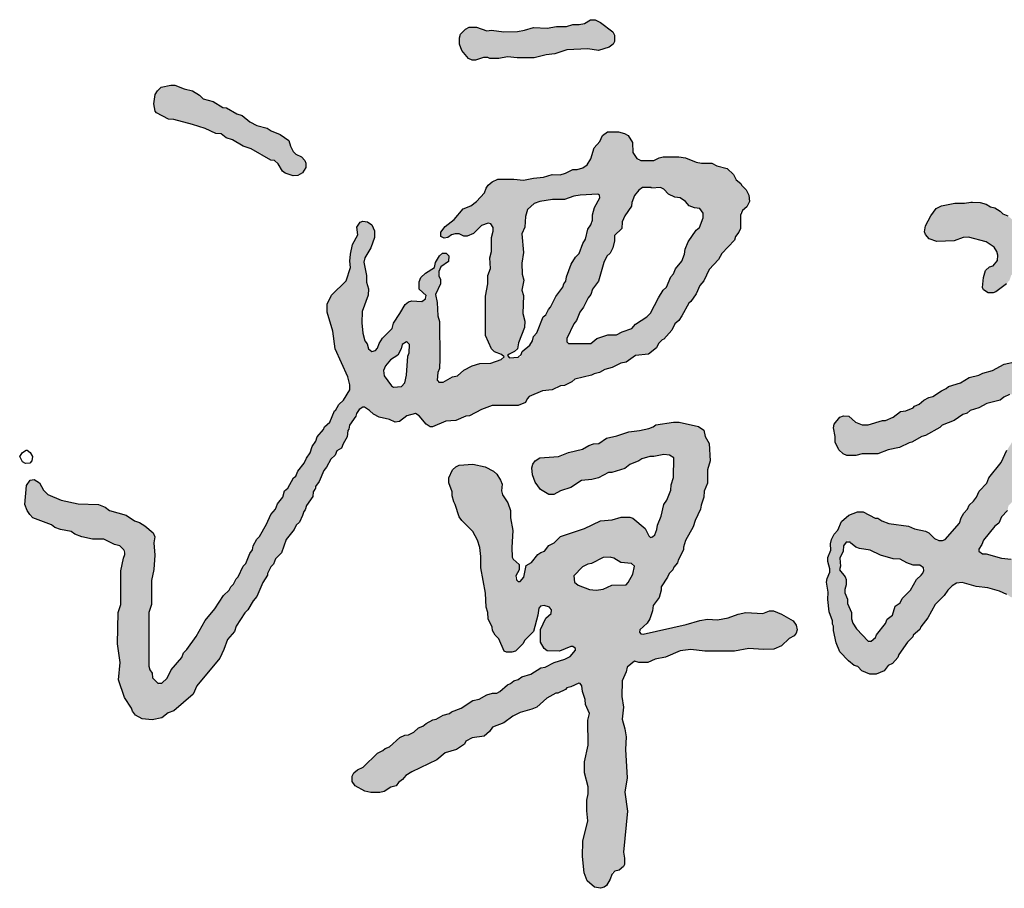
# Model space of a CAD drawing. Extents: x 499396 to 499732, y 3804753 to 3804872.
# Tile 13 of 41: x 499558.94 to 499560.44, y 3804776.03 to 3804777.35. Entities that reach past the tile are written whole.
import ezdxf

# ---------------------------------------------------------------- set-up
doc = ezdxf.new("R2010")
doc.units = 0
doc.layers.get('0').update_dxf_attribs({"linetype": 'CONTINUOUS'})

# ---------------------------------------------------------------- blocks, each defined once
blk = doc.blocks.new('谭文军')
at = {"linetype": 'Continuous'}
for points in [[(1125, 2635), (1145, 2632), (1165, 2638), (1173, 2644), (1175, 2649), (1175, 2661), (1172, 2667), (1149, 2685), (1139, 2690), (1130, 2690), (1119, 2683), (1109, 2681), (1097, 2681), (1085, 2677), (1066, 2677), (1049, 2674), (1023, 2675), (1006, 2670), (993, 2668), (967, 2667), (944, 2670), (935, 2669), (916, 2676), (902, 2676), (895, 2672), (886, 2663), (884, 2656), (884, 2644), (888, 2632), (901, 2617), (908, 2614), (914, 2614), (933.8, 2620.6), (941, 2617), (958, 2617), (974, 2620), (992, 2618), (1024, 2618), (1047, 2624), (1063, 2626), (1086, 2633)], [(436, 2475), (445, 2468), (457, 2464), (477, 2452), (492, 2447), (529, 2426), (536, 2425), (543, 2419), (551, 2405), (556, 2401), (571, 2396), (580, 2397), (589, 2402), (595, 2412), (595, 2420), (593, 2425), (587, 2432), (572.8, 2438.5), (566, 2452), (563, 2463), (547, 2474), (530, 2481), (522, 2486), (503, 2491), (490, 2498), (475, 2510), (465, 2513), (446, 2524), (439, 2525), (421, 2536), (402, 2541), (395, 2548), (382, 2556), (366, 2560), (349, 2567), (341, 2567), (323, 2563), (316, 2556), (312, 2549), (309, 2532), (312, 2518), (314, 2515), (337, 2503), (347, 2502), (382, 2493), (406, 2485), (426, 2476)], [(1874.1, 2272), (1889.1, 2262), (1896.5, 2250.3), (1895.1, 2237), (1887.1, 2227), (1880.1, 2225), (1873.1, 2218), (1869.1, 2205), (1867.1, 2186), (1869.1, 2182), (1878.1, 2176), (1887.1, 2176), (1892.1, 2178), (1912.1, 2193), (1918.1, 2200), (1921.1, 2209), (1927.1, 2217), (1939.1, 2227), (1942.1, 2236), (1944.1, 2271), (1937.1, 2294), (1930.1, 2300), (1926.1, 2311), (1915.1, 2321), (1905.1, 2325), (1900.1, 2330), (1890.1, 2336), (1882.1, 2338), (1874.1, 2343), (1863.1, 2346), (1848.1, 2347), (1845.1, 2347), (1833.1, 2345), (1815.1, 2345), (1790.1, 2340), (1780.1, 2335), (1770.1, 2321), (1760.1, 2302), (1758.1, 2291), (1760.1, 2286), (1767.1, 2278), (1781.1, 2273), (1814.1, 2274), (1831.1, 2280), (1841.1, 2281)]]:
    blk.add_hatch(color=256, dxfattribs=at).paths.add_polyline_path(points)
h = blk.add_hatch(color=256, dxfattribs=at)
h.paths.add_polyline_path([(846, 2122), (843, 2133), (842, 2158), (839, 2173), (848, 2193), (848, 2201), (843.3, 2212.1), (849, 2225), (863, 2235), (864, 2246), (859, 2251), (852, 2251), (846, 2246), (839, 2233), (837, 2224), (820, 2213), (811, 2205), (808, 2197), (808, 2183), (824.2, 2168), (813, 2160), (794, 2161), (788, 2159), (782, 2154), (772, 2137), (760, 2119), (757, 2109), (739, 2091), (733, 2081), (728.9, 2068.8), (719, 2066), (713, 2071), (710, 2080), (706, 2086), (702, 2100), (700, 2120), (701, 2141), (712, 2172), (713, 2184), (709, 2196), (709, 2209), (703.3, 2237.4), (717, 2261), (724, 2280), (724, 2293), (719, 2304), (711, 2310), (702, 2311), (697, 2309), (691, 2300), (693, 2285), (683, 2267), (679, 2249), (678, 2236), (679, 2224), (671, 2199), (643, 2172), (635, 2155), (635, 2140), (646, 2104), (650, 2071), (674, 2018), (678, 2003), (678, 1994), (666, 1974), (657, 1966), (651, 1955), (649, 1954), (640, 1933), (630, 1924), (628, 1919), (616, 1905), (614, 1897), (607, 1887), (603, 1875), (596, 1865), (592, 1856), (580, 1841), (576, 1831), (572, 1828), (561, 1809), (555, 1804), (552, 1792), (542, 1779), (538, 1769), (529, 1759), (521, 1741), (508, 1718), (503, 1713), (496, 1700), (495, 1693), (490, 1686), (482, 1667), (477, 1662), (468, 1642), (464, 1638), (459, 1628), (454, 1623), (451, 1617), (440, 1607), (424, 1582), (406, 1560), (389, 1530), (371, 1505), (365, 1499), (362, 1490), (342, 1467), (334, 1451), (320.3, 1438.7), (307, 1452), (306, 1461), (300, 1470), (300, 1575), (305, 1590), (305, 1635), (309, 1656), (311, 1683), (309, 1706), (311, 1717), (308, 1725), (292, 1738), (282, 1744), (273, 1747), (257, 1758), (226, 1767), (218, 1773), (205, 1778), (167, 1779), (135, 1786), (110, 1797), (102, 1805), (94, 1819), (84, 1825), (77, 1824), (70, 1814), (67, 1778), (71, 1767), (76, 1759), (82, 1753), (117, 1740), (123, 1735), (134, 1731), (154, 1727), (161, 1722), (174, 1717), (194, 1713), (215, 1713), (235, 1703), (245, 1700), (257.3, 1689.3), (252, 1677), (247, 1653), (247, 1590), (242, 1575), (241, 1516), (246, 1481), (243, 1448), (254, 1415), (267, 1395), (269, 1389), (275, 1382), (287, 1375), (306, 1373), (324, 1377), (336, 1386), (347, 1390), (383, 1421), (390, 1437), (433, 1489), (441, 1505), (448, 1524), (461, 1539), (464, 1549), (480, 1574), (486, 1580), (496, 1597), (503, 1605), (514, 1631), (523, 1645), (523, 1648), (529, 1661), (534, 1666), (538, 1676), (549, 1687), (558, 1712), (573, 1731), (577, 1739), (583, 1745), (589, 1757), (591, 1765), (594, 1768), (596, 1776), (608, 1793), (609.6, 1807.7), (620, 1821), (629, 1842), (634, 1848), (642, 1863), (650, 1871), (653, 1879), (662, 1884), (665, 1892), (673, 1905), (674, 1917), (676, 1920), (677, 1927), (689, 1944), (690, 1949), (697.5, 1961), (705, 1961), (715, 1955), (722, 1948), (733, 1942), (752, 1938), (763, 1933), (771, 1934), (785, 1945), (801, 1949), (808, 1945), (821, 1929), (829, 1924), (833, 1924), (858, 1935), (877, 1936), (896, 1944), (903, 1945), (925, 1957), (945, 1964), (994, 1964), (1008, 1970), (1012.2, 1979.8), (1040, 1992), (1058, 1994), (1074, 2001), (1081, 2002), (1095, 2009), (1101, 2014), (1132, 2021), (1137, 2024), (1147, 2026), (1157, 2032), (1171, 2036), (1187, 2044), (1197, 2046), (1215, 2058), (1239, 2061), (1254, 2073), (1258, 2081), (1265, 2088), (1268, 2089), (1283, 2106), (1289, 2118), (1296, 2124), (1302, 2133), (1315, 2157), (1319, 2160), (1329, 2174), (1336, 2190), (1343, 2199), (1353, 2220), (1371, 2239), (1377, 2250), (1401, 2275), (1403, 2282), (1409, 2290), (1412, 2297), (1412, 2327.5), (1424, 2338), (1429, 2348), (1428, 2360), (1423, 2370), (1414, 2379), (1413, 2382), (1404, 2389), (1399, 2399), (1387, 2410), (1368, 2415), (1358, 2420), (1334, 2420), (1309, 2430), (1296, 2432), (1267, 2432), (1259, 2430), (1249, 2425), (1219.5, 2425), (1210, 2440), (1209, 2459), (1201, 2472), (1194, 2476), (1183, 2479), (1162, 2479), (1153, 2472), (1148, 2461), (1137, 2449), (1131, 2428), (1121.1, 2412.4), (1105, 2408), (1097, 2408), (1083, 2401), (1073, 2398), (1058, 2399), (1042, 2394), (1023, 2392), (1004, 2388), (986, 2390), (956, 2390), (945, 2385), (938, 2379), (934, 2373), (931, 2364), (916, 2348), (905, 2340), (891, 2334), (874, 2314), (857, 2301), (849, 2290), (849, 2282), (855, 2279), (862, 2280), (871.8, 2287), (883, 2287), (892, 2283), (898, 2283), (910, 2288), (925, 2303), (941.8, 2308.2), (948.2, 2296.9), (944, 2280), (944, 2254), (941, 2242), (942, 2222), (937, 2209), (937, 2193), (933, 2170), (933, 2096), (944, 2071), (950, 2065), (963, 2060), (968, 2056), (962, 2051), (943, 2044), (922, 2043), (908, 2039), (892, 2031), (880, 2020), (871, 2018), (853, 2008), (841.7, 2008), (843, 2026), (846, 2034), (847, 2052)])
h.paths.add_polyline_path([(790, 2079), (789, 2063), (787, 2057), (784, 2021), (781, 2007), (775, 2000), (757.6, 1998.8), (742, 2020), (741, 2030), (745, 2039), (754, 2050), (768, 2059), (774, 2071), (776, 2079), (784.6, 2084.4)], flags=16)
h.paths.add_polyline_path([(987, 2066), (993, 2071), (995, 2082), (1006, 2111), (1007, 2123), (1003, 2137), (1004, 2171), (1001, 2181), (1005, 2200), (1002, 2211), (1001, 2232), (1004, 2252), (1001, 2287), (1007, 2300), (1008, 2320), (1012, 2333), (1024, 2344), (1035, 2348), (1059, 2352), (1081, 2352), (1099, 2358), (1111, 2360), (1146.6, 2362.2), (1148, 2355), (1138, 2337), (1134, 2323), (1134, 2308), (1125, 2296), (1121, 2277), (1116, 2269), (1109, 2250), (1102, 2243), (1094, 2230), (1085, 2206), (1084, 2198), (1080, 2193), (1078, 2187), (1065, 2169), (1055, 2149), (1051, 2145), (1046, 2135), (1041, 2131), (1029, 2101), (1023, 2094), (1019.8, 2081.3), (1002, 2066), (998.4, 2055.3), (978, 2054), (973, 2059)], flags=16)
h.paths.add_polyline_path([(1086, 2090), (1099, 2118), (1104, 2124), (1110, 2140), (1117, 2149), (1126, 2167), (1131, 2173), (1134, 2183), (1145, 2198), (1155, 2233), (1161, 2245), (1167, 2251), (1172, 2261), (1175, 2274), (1175, 2284), (1189, 2297), (1190, 2310), (1195, 2321), (1207, 2339), (1208, 2346), (1213, 2359), (1221, 2369), (1228, 2374), (1244, 2374), (1245, 2373), (1264.8, 2374.2), (1277, 2362), (1289, 2356), (1299, 2355), (1309, 2348), (1316, 2340), (1326, 2336), (1336, 2335), (1342, 2326), (1342, 2317), (1335, 2299), (1329, 2294), (1314, 2272), (1308, 2258), (1307, 2249), (1302, 2236), (1290, 2221), (1286, 2212), (1281, 2206), (1273, 2187), (1267, 2181), (1258, 2167), (1243, 2138), (1236, 2131), (1215, 2117), (1208, 2109), (1190, 2103), (1179, 2097), (1163, 2097), (1142, 2090), (1131, 2081), (1086, 2081)], flags=16)
h = blk.add_hatch(color=256, dxfattribs=at)
h.paths.add_polyline_path([(1886.1, 2030), (1868.1, 2025), (1860.1, 2021), (1842.1, 2017), (1826.1, 2007), (1803.1, 2000), (1799.1, 1996), (1790.1, 1992), (1774.1, 1981), (1766.1, 1979), (1757.1, 1974), (1748.1, 1967), (1739.1, 1963), (1737.1, 1960), (1723.1, 1954), (1713.1, 1953), (1699.1, 1942), (1685.1, 1936), (1679.1, 1936), (1652.1, 1928), (1641.1, 1928), (1628.1, 1933), (1616.1, 1944), (1606.1, 1945), (1599.1, 1942), (1588.1, 1929), (1587.1, 1922), (1590.1, 1906), (1590.1, 1895), (1597.1, 1881), (1605.1, 1873), (1612.1, 1870), (1629.1, 1870), (1641.1, 1873), (1670.1, 1873), (1690.1, 1881), (1711.1, 1885), (1729.1, 1894), (1734.1, 1895), (1753.1, 1906), (1760.1, 1908), (1787.1, 1923), (1791.1, 1927), (1814.1, 1936), (1830.1, 1947), (1838.1, 1950), (1844.1, 1955), (1860.1, 1960), (1875.1, 1968), (1900.1, 1974), (1907.1, 1980), (1918.1, 1985), (1927.1, 1986), (1935.1, 1992), (1947.1, 1998), (1963.1, 1998), (1968.8, 1983.8), (1951.1, 1933), (1944.1, 1926), (1942.1, 1921), (1929.1, 1909), (1925.1, 1903), (1922.1, 1894), (1913.1, 1880), (1902.1, 1857), (1879.1, 1828), (1875.1, 1818), (1861.1, 1803), (1854.1, 1787.4), (1842.1, 1777), (1839.1, 1769), (1832.1, 1762), (1827.1, 1753), (1824.1, 1743), (1795.4, 1710), (1781.1, 1710), (1766.1, 1725), (1760.1, 1728), (1739.1, 1732), (1728.1, 1737), (1691.1, 1742), (1678.1, 1747), (1670.1, 1752), (1665.1, 1752), (1643.1, 1764), (1632.1, 1764), (1616.1, 1758), (1602.1, 1746), (1595.1, 1730), (1588.1, 1722), (1583.1, 1712), (1581.1, 1704), (1582.1, 1692), (1576.1, 1678), (1576.1, 1671), (1581.2, 1653.4), (1575.1, 1639), (1574.1, 1632), (1577.1, 1613), (1576.1, 1599), (1579.1, 1576), (1585.1, 1559), (1585.1, 1553), (1587.1, 1549), (1587.1, 1541), (1592.1, 1518), (1599.1, 1501), (1615.1, 1484), (1626.1, 1475), (1633.1, 1473), (1640.1, 1465), (1655.1, 1459), (1667.1, 1459), (1682.1, 1465), (1690.1, 1475), (1698.1, 1479), (1708.1, 1490), (1710.1, 1496), (1726.1, 1519), (1736.1, 1529), (1737.1, 1532), (1749.1, 1543), (1751.1, 1548), (1764.1, 1565), (1778.1, 1590), (1795.1, 1607), (1802.1, 1617), (1810.1, 1625), (1818.1, 1630), (1829.1, 1631), (1855.1, 1624), (1877.1, 1621), (1899.1, 1615), (1913.1, 1609), (1920.1, 1604), (1943, 1598.9), (1962.1, 1588), (1971.1, 1579), (1992.1, 1569), (2005.1, 1568), (2017.1, 1570), (2030.1, 1566), (2059.1, 1561), (2078.1, 1560), (2094.1, 1557), (2121.1, 1557), (2128.1, 1555), (2169.1, 1560), (2192.1, 1566), (2202.6, 1573), (2218.1, 1573), (2226.1, 1578), (2232.1, 1584), (2249.1, 1589), (2269.1, 1592), (2285.1, 1601), (2294.1, 1603), (2311.1, 1614), (2322.1, 1618), (2347.1, 1639), (2354.1, 1652), (2353.1, 1663), (2343.1, 1672), (2334.1, 1673), (2329.1, 1671), (2320.1, 1663), (2311.1, 1662), (2301.1, 1657), (2279.1, 1642), (2259.1, 1638), (2244.1, 1633), (2234.1, 1633), (2217.1, 1623), (2207.1, 1624), (2170.1, 1620), (2123.1, 1619), (2064.1, 1627), (2041.1, 1638), (2033.1, 1639), (2018.1, 1645), (1999.1, 1647), (1983.1, 1653), (1977.1, 1657), (1950.1, 1664), (1921.1, 1675), (1903.1, 1677), (1874.1, 1685), (1867.1, 1685), (1858.3, 1691.3), (1866.1, 1703), (1869.1, 1711), (1890.1, 1737), (1898.1, 1743), (1903.1, 1755), (1914.1, 1767), (1916.1, 1776), (1922.1, 1782), (1927.1, 1791), (1942.1, 1806), (1969.1, 1852), (1989.1, 1880), (1994.1, 1891), (2008.1, 1906), (2014.1, 1920), (2015.1, 1926), (2022.1, 1937), (2029.1, 1958), (2038.1, 1973), (2040.1, 1982), (2041.1, 2006), (2048.1, 2031), (2045.1, 2044), (2039.1, 2051), (2032.1, 2055), (2000.1, 2058), (1987.1, 2058), (1970.1, 2055), (1963.1, 2052), (1941.1, 2047), (1931.1, 2047), (1908.1, 2042)])
h.paths.add_polyline_path([(1749.1, 1664), (1758.5, 1657.3), (1754.3, 1646.9), (1743.1, 1637), (1732.1, 1617), (1716.1, 1601), (1712.1, 1593), (1703.1, 1587), (1698.1, 1570), (1688.1, 1562), (1685.1, 1554), (1668.1, 1533), (1666.1, 1528), (1654.9, 1518.1), (1630.1, 1544), (1621.1, 1558.1), (1621.1, 1575), (1613.1, 1592), (1613.1, 1600), (1607, 1614.7), (1611.1, 1627), (1611.1, 1637), (1609.1, 1642), (1598.1, 1655), (1600.1, 1662), (1599.1, 1677), (1605.1, 1690), (1606.1, 1700), (1614.1, 1711.1), (1619.1, 1706), (1629.1, 1698), (1636.1, 1695), (1656.1, 1692), (1675.1, 1683), (1699.1, 1676), (1712.1, 1675), (1725.1, 1668), (1737.1, 1664)], flags=16)
h = blk.add_hatch(color=256, dxfattribs=at)
h.paths.add_polyline_path([(1133, 1825), (1145, 1828), (1164, 1838), (1170, 1838), (1195, 1846), (1204, 1853), (1221, 1860), (1227, 1864), (1242, 1868), (1249, 1868), (1268, 1872), (1279, 1871), (1287, 1866), (1286, 1829), (1282, 1815), (1281, 1805), (1274, 1786), (1268, 1778), (1263, 1756), (1256, 1739), (1255, 1731), (1249.7, 1717.7), (1241.7, 1715.7), (1233, 1733), (1210, 1752), (1204, 1754), (1188, 1754), (1171, 1749), (1149, 1747), (1119, 1733), (1074, 1718), (1062, 1706), (1052, 1701), (1044, 1690), (1037, 1688), (1031, 1684), (1019, 1669), (1009, 1663), (1005, 1641), (996.1, 1630.9), (987.5, 1639.5), (996, 1655), (996, 1665), (983.1, 1676.7), (982, 1697), (984, 1729), (980, 1753), (980, 1767), (975, 1781), (962.6, 1799.6), (964, 1816), (961, 1824), (954, 1835), (948, 1841), (932, 1849), (909, 1854), (883, 1852), (877, 1849), (871, 1843), (864, 1828), (864, 1819), (870, 1802), (870, 1794), (873, 1783), (876, 1778), (883, 1755), (888, 1748), (909, 1727), (918, 1711), (922, 1697), (924, 1680), (924, 1659), (933, 1611), (934, 1585), (937, 1575), (938, 1563), (945, 1547), (946, 1541), (951, 1532), (958, 1525), (968, 1502), (972, 1500), (982, 1500), (989, 1502), (1003, 1516), (1007, 1523), (1023, 1539), (1031, 1570), (1033.6, 1586.7), (1043, 1588), (1057.5, 1583.6), (1056, 1573), (1046, 1564), (1036, 1543), (1036, 1519), (1043, 1507), (1049, 1503), (1072, 1502), (1095.6, 1512.1), (1103.5, 1505.8), (1092, 1492), (1082, 1487), (1062, 1481), (1045, 1472), (1037, 1471), (1018, 1459), (1001, 1454), (994, 1449), (986, 1446), (980, 1441), (974, 1439), (956.8, 1423), (946, 1423), (935, 1420), (921, 1412), (909, 1409), (887, 1395), (869, 1388), (865, 1385), (853, 1382), (840, 1374), (834, 1373), (821, 1366), (815, 1361), (807, 1358), (798, 1350), (788, 1345), (781, 1344), (772, 1340), (752, 1322), (744, 1319), (740, 1315), (730, 1310), (703, 1284), (692, 1279), (685, 1273), (682, 1267), (682, 1257), (688, 1249), (706, 1239), (717, 1236), (734, 1236), (742, 1238), (755, 1246), (765, 1249), (769, 1255), (777, 1261), (783, 1268), (794, 1275), (841, 1298), (857, 1311), (878, 1317), (893, 1327), (896, 1333), (908, 1339), (930, 1342), (940, 1351), (946, 1359), (967, 1367), (984, 1380), (998, 1387), (1020, 1393), (1029, 1397), (1048, 1414), (1065, 1423), (1069, 1423), (1083, 1430), (1086, 1433), (1093, 1435), (1109.7, 1442.8), (1114, 1437), (1115, 1426), (1120, 1411), (1121, 1402), (1128, 1385), (1125, 1372), (1126, 1325), (1119, 1294), (1119, 1273), (1126, 1247), (1126, 1234), (1123, 1222), (1123, 1202), (1125, 1183), (1116, 1145), (1115, 1116), (1118, 1085), (1124, 1070), (1138, 1058), (1149, 1056), (1156, 1058), (1160, 1061), (1167, 1073), (1171.6, 1086.9), (1184, 1090), (1192, 1097), (1194, 1101), (1194, 1113), (1192, 1124), (1200, 1201), (1195, 1237), (1199, 1264), (1196, 1317), (1197, 1341), (1195, 1356), (1190, 1374), (1192, 1397), (1189, 1417), (1190, 1446), (1197, 1463), (1199, 1472), (1213, 1483), (1221, 1481), (1238, 1481), (1252, 1487), (1271, 1491), (1299, 1503), (1319, 1505), (1345, 1502), (1401, 1502), (1428, 1507), (1455, 1505), (1475, 1506), (1489, 1512), (1504, 1526), (1513, 1531), (1517, 1536), (1519, 1542), (1517, 1551), (1511, 1559), (1489, 1572), (1474, 1578), (1467, 1578), (1454, 1573), (1422, 1575), (1408, 1572), (1389, 1565), (1369, 1561), (1350, 1562), (1336, 1560), (1310, 1552), (1226.5, 1533.5), (1220.4, 1539.6), (1237, 1555), (1242, 1563), (1247, 1578), (1248, 1588), (1259, 1603), (1263, 1617), (1263, 1623), (1275, 1641), (1278, 1648), (1285, 1655), (1287, 1660), (1294, 1668), (1295, 1673), (1305, 1693), (1305, 1698), (1309, 1710), (1323, 1736), (1327, 1748), (1337, 1769), (1338, 1777), (1343, 1792), (1344, 1803), (1350, 1818), (1350, 1843), (1355, 1860), (1353, 1893), (1346, 1906), (1343, 1918), (1333, 1925), (1297, 1933), (1286, 1933), (1253, 1928), (1248, 1924), (1240, 1921), (1222, 1917), (1202, 1915), (1180, 1907), (1160, 1903), (1146, 1893), (1136, 1892), (1127, 1889), (1115, 1882), (1089, 1876), (1070, 1868), (1035, 1866), (1026, 1860), (1022, 1854), (1020, 1847), (1021, 1834), (1026, 1820), (1036, 1806), (1052, 1797), (1061, 1797), (1074, 1804), (1093, 1810), (1113, 1823)])
h.paths.add_polyline_path([(1154, 1678), (1170.5, 1679.2), (1187, 1669), (1207, 1667), (1213, 1662), (1210, 1647), (1198.8, 1627.1), (1170, 1626), (1154, 1619), (1141, 1617), (1128, 1618), (1107, 1626), (1100, 1632), (1099, 1644), (1115, 1661), (1125, 1666), (1132, 1667)], flags=16)
for points in [[(1130, 2690), (1139, 2690), (1149, 2685), (1172, 2667), (1175, 2661), (1175, 2649), (1173, 2644), (1165, 2638), (1145, 2632), (1125, 2635), (1086, 2633), (1063, 2626), (1047, 2624), (1024, 2618), (992, 2618), (974, 2620), (958, 2617), (941, 2617), (937, 2619), (929, 2619), (914, 2614), (908, 2614), (901, 2617), (888, 2632), (884, 2644), (884, 2656), (886, 2663), (895, 2672), (902, 2676), (916, 2676), (935, 2669), (944, 2670), (967, 2667), (993, 2668), (1006, 2670), (1023, 2675), (1049, 2674), (1066, 2677), (1085, 2677), (1097, 2681), (1109, 2681), (1119, 2683), (1130, 2690)], [(341, 2567), (349, 2567), (366, 2560), (382, 2556), (395, 2548), (402, 2541), (421, 2536), (439, 2525), (446, 2524), (465, 2513), (475, 2510), (490, 2498), (503, 2491), (522, 2486), (530, 2481), (547, 2474), (563, 2463), (566, 2452), (571, 2442), (576, 2437), (587, 2432), (593, 2425), (595, 2420), (595, 2412), (589, 2402), (580, 2397), (571, 2396), (556, 2401), (551, 2405), (543, 2419), (536, 2425), (529, 2426), (492, 2447), (477, 2452), (457, 2464), (445, 2468), (436, 2475), (426, 2476), (406, 2485), (382, 2493), (347, 2502), (337, 2503), (314, 2515), (312, 2518), (309, 2532), (312, 2549), (316, 2556), (323, 2563), (341, 2567)], [(1162, 2479), (1183, 2479), (1194, 2476), (1201, 2472), (1209, 2459), (1210, 2440), (1217, 2429), (1225, 2425), (1249, 2425), (1259, 2430), (1267, 2432), (1296, 2432), (1309, 2430), (1329, 2422), (1339, 2420), (1358, 2420), (1368, 2415), (1387, 2410), (1399, 2399), (1404, 2389), (1413, 2382), (1414, 2379), (1423, 2370), (1428, 2360), (1429, 2348), (1424, 2338), (1416, 2331), (1412, 2322), (1412, 2297), (1409, 2290), (1403, 2282), (1401, 2275), (1377, 2250), (1371, 2239), (1353, 2220), (1343, 2199), (1336, 2190), (1329, 2174), (1319, 2160), (1315, 2157), (1302, 2133), (1296, 2124), (1289, 2118), (1283, 2106), (1268, 2089), (1265, 2088), (1258, 2081), (1254, 2073), (1239, 2061), (1215, 2058), (1197, 2046), (1187, 2044), (1171, 2036), (1157, 2032), (1147, 2026), (1137, 2024), (1132, 2021), (1101, 2014), (1095, 2009), (1081, 2002), (1074, 2001), (1058, 1994), (1040, 1992), (1015, 1981), (1011, 1977), (1008, 1970), (994, 1964), (945, 1964), (925, 1957), (903, 1945), (896, 1944), (877, 1936), (858, 1935), (833, 1924), (829, 1924), (821, 1929), (808, 1945), (801, 1949), (785, 1945), (771, 1934), (763, 1933), (752, 1938), (733, 1942), (722, 1948), (715, 1955), (705, 1961), (702, 1961), (695, 1957), (690, 1949), (689, 1944), (677, 1927), (676, 1920), (674, 1917), (673, 1905), (665, 1892), (662, 1884), (653, 1879), (650, 1871), (642, 1863), (634, 1848), (629, 1842), (620, 1821), (613, 1812), (613, 1809), (609, 1802), (608, 1793), (596, 1776), (594, 1768), (591, 1765), (589, 1757), (583, 1745), (577, 1739), (573, 1731), (558, 1712), (549, 1687), (538, 1676), (534, 1666), (529, 1661), (523, 1648), (523, 1645), (514, 1631), (503, 1605), (496, 1597), (486, 1580), (480, 1574), (464, 1549), (461, 1539), (448, 1524), (441, 1505), (433, 1489), (390, 1437), (383, 1421), (347, 1390), (336, 1386), (324, 1377), (306, 1373), (287, 1375), (275, 1382), (269, 1389), (267, 1395), (254, 1415), (243, 1448), (246, 1481), (241, 1516), (242, 1575), (247, 1590), (247, 1653), (252, 1677), (255, 1684), (255, 1689), (253, 1693), (245, 1700), (235, 1703), (215, 1713), (194, 1713), (174, 1717), (161, 1722), (154, 1727), (134, 1731), (123, 1735), (117, 1740), (82, 1753), (76, 1759), (71, 1767), (67, 1778), (70, 1814), (77, 1824), (84, 1825), (94, 1819), (102, 1805), (110, 1797), (135, 1786), (167, 1779), (205, 1778), (218, 1773), (226, 1767), (257, 1758), (273, 1747), (282, 1744), (292, 1738), (308, 1725), (311, 1717), (309, 1706), (311, 1683), (309, 1656), (305, 1635), (305, 1590), (300, 1575), (300, 1474), (302, 1467), (306, 1461), (307, 1452), (317, 1442), (324, 1442), (334, 1451), (342, 1467), (362, 1490), (365, 1499), (371, 1505), (389, 1530), (406, 1560), (424, 1582), (440, 1607), (451, 1617), (454, 1623), (459, 1628), (464, 1638), (468, 1642), (477, 1662), (482, 1667), (490, 1686), (495, 1693), (496, 1700), (503, 1713), (508, 1718), (521, 1741), (529, 1759), (538, 1769), (542, 1779), (552, 1792), (555, 1804), (561, 1809), (572, 1828), (576, 1831), (580, 1841), (592, 1856), (596, 1865), (603, 1875), (607, 1887), (614, 1897), (616, 1905), (628, 1919), (630, 1924), (640, 1933), (649, 1954), (651, 1955), (657, 1966), (666, 1974), (678, 1994), (678, 2003), (674, 2018), (650, 2071), (646, 2104), (635, 2140), (635, 2155), (643, 2172), (671, 2199), (679, 2224), (678, 2236), (679, 2249), (683, 2267), (693, 2285), (691, 2300), (697, 2309), (702, 2311), (711, 2310), (719, 2304), (724, 2293), (724, 2280), (717, 2261), (706, 2242), (704, 2234), (709, 2209), (709, 2196), (713, 2184), (712, 2172), (701, 2141), (700, 2120), (702, 2100), (706, 2086), (710, 2080), (713, 2071), (719, 2066), (726, 2068), (730, 2072), (733, 2081), (739, 2091), (757, 2109), (760, 2119), (772, 2137), (782, 2154), (788, 2159), (794, 2161), (813, 2160), (820, 2165), (821, 2171), (808, 2183), (808, 2197), (811, 2205), (820, 2213), (837, 2224), (839, 2233), (846, 2246), (852, 2251), (859, 2251), (864, 2246), (863, 2235), (849, 2225), (845, 2216), (845, 2208), (848, 2201), (848, 2193), (839, 2173), (842, 2158), (843, 2133), (846, 2122), (847, 2052), (846, 2034), (843, 2026), (842, 2012), (845, 2008), (853, 2008), (871, 2018), (880, 2020), (892, 2031), (908, 2039), (922, 2043), (943, 2044), (962, 2051), (968, 2056), (963, 2060), (950, 2065), (944, 2071), (933, 2096), (933, 2170), (937, 2193), (937, 2209), (942, 2222), (941, 2242), (944, 2254), (944, 2280), (947, 2292), (947, 2299), (943, 2306), (938, 2307), (925, 2303), (910, 2288), (898, 2283), (892, 2283), (883, 2287), (876, 2287), (869, 2285), (862, 2280), (855, 2279), (849, 2282), (849, 2290), (857, 2301), (874, 2314), (891, 2334), (905, 2340), (916, 2348), (931, 2364), (934, 2373), (938, 2379), (945, 2385), (956, 2390), (986, 2390), (1004, 2388), (1023, 2392), (1042, 2394), (1058, 2399), (1073, 2398), (1083, 2401), (1097, 2408), (1105, 2408), (1116, 2411), (1124, 2417), (1131, 2428), (1137, 2449), (1148, 2461), (1153, 2472), (1162, 2479)], [(1245, 2373), (1244, 2374), (1228, 2374), (1221, 2369), (1213, 2359), (1208, 2346), (1207, 2339), (1195, 2321), (1190, 2310), (1189, 2297), (1175, 2284), (1175, 2274), (1172, 2261), (1167, 2251), (1161, 2245), (1155, 2233), (1145, 2198), (1134, 2183), (1131, 2173), (1126, 2167), (1117, 2149), (1110, 2140), (1104, 2124), (1099, 2118), (1086, 2090), (1086, 2084), (1089, 2081), (1131, 2081), (1142, 2090), (1163, 2097), (1179, 2097), (1190, 2103), (1208, 2109), (1215, 2117), (1236, 2131), (1243, 2138), (1258, 2167), (1267, 2181), (1273, 2187), (1281, 2206), (1286, 2212), (1290, 2221), (1302, 2236), (1307, 2249), (1308, 2258), (1314, 2272), (1329, 2294), (1335, 2299), (1342, 2317), (1342, 2326), (1336, 2335), (1326, 2336), (1316, 2340), (1309, 2348), (1299, 2355), (1289, 2356), (1277, 2362), (1268, 2371), (1262, 2374), (1245, 2373)], [(1145, 2361), (1144, 2362), (1111, 2360), (1099, 2358), (1081, 2352), (1059, 2352), (1035, 2348), (1024, 2344), (1012, 2333), (1008, 2320), (1007, 2300), (1001, 2287), (1004, 2252), (1001, 2232), (1002, 2211), (1005, 2200), (1001, 2181), (1004, 2171), (1003, 2137), (1007, 2123), (1006, 2111), (995, 2082), (993, 2071), (987, 2066), (977, 2061), (974, 2058), (978, 2054), (994, 2055), (1000, 2060), (1002, 2066), (1016, 2078), (1021, 2086), (1023, 2094), (1029, 2101), (1041, 2131), (1046, 2135), (1051, 2145), (1055, 2149), (1065, 2169), (1078, 2187), (1080, 2193), (1084, 2198), (1085, 2206), (1094, 2230), (1102, 2243), (1109, 2250), (1116, 2269), (1121, 2277), (1125, 2296), (1131, 2304), (1134, 2313), (1134, 2323), (1138, 2337), (1148, 2355), (1147, 2360), (1145, 2361)], [(1845.1, 2347), (1848.1, 2347), (1863.1, 2346), (1874.1, 2343), (1882.1, 2338), (1890.1, 2336), (1900.1, 2330), (1905.1, 2325), (1915.1, 2321)], [(1912.1, 2193), (1892.1, 2178), (1887.1, 2176), (1878.1, 2176), (1869.1, 2182), (1867.1, 2186), (1869.1, 2205), (1873.1, 2218), (1880.1, 2225), (1887.1, 2227), (1895.1, 2237), (1896.1, 2247), (1894.1, 2254), (1889.1, 2262), (1874.1, 2272), (1841.1, 2281), (1831.1, 2280), (1814.1, 2274), (1781.1, 2273), (1767.1, 2278), (1760.1, 2286), (1758.1, 2291), (1760.1, 2302), (1770.1, 2321), (1780.1, 2335), (1790.1, 2340), (1815.1, 2345), (1833.1, 2345), (1845.1, 2347)], [(786, 2083), (784, 2084), (776, 2079), (774, 2071), (768, 2059), (754, 2050), (745, 2039), (741, 2030), (742, 2020), (756, 2001), (760, 1999), (775, 2000), (781, 2007), (784, 2021), (787, 2057), (789, 2063), (790, 2079), (786, 2083)], [(1914.1, 1767), (1903.1, 1755), (1898.1, 1743), (1890.1, 1737), (1869.1, 1711), (1866.1, 1703), (1860.1, 1694), (1860.1, 1690), (1867.1, 1685), (1874.1, 1685), (1903.1, 1677), (1921.1, 1675)], [(1913.1, 1609), (1899.1, 1615), (1877.1, 1621), (1855.1, 1624), (1829.1, 1631), (1818.1, 1630), (1810.1, 1625), (1802.1, 1617), (1795.1, 1607), (1778.1, 1590), (1764.1, 1565), (1751.1, 1548), (1749.1, 1543), (1737.1, 1532), (1736.1, 1529), (1726.1, 1519), (1710.1, 1496), (1708.1, 1490), (1698.1, 1479), (1690.1, 1475), (1682.1, 1465), (1667.1, 1459), (1655.1, 1459), (1640.1, 1465), (1633.1, 1473), (1626.1, 1475), (1615.1, 1484), (1599.1, 1501), (1592.1, 1518), (1587.1, 1541), (1587.1, 1549), (1585.1, 1553), (1585.1, 1559), (1579.1, 1576), (1576.1, 1599), (1577.1, 1613), (1574.1, 1632), (1575.1, 1639), (1580.1, 1651), (1580.1, 1657), (1576.1, 1671), (1576.1, 1678), (1582.1, 1692), (1581.1, 1704), (1583.1, 1712), (1588.1, 1722), (1595.1, 1730), (1602.1, 1746), (1616.1, 1758), (1632.1, 1764), (1643.1, 1764), (1665.1, 1752), (1670.1, 1752), (1678.1, 1747), (1691.1, 1742), (1728.1, 1737), (1739.1, 1732), (1760.1, 1728), (1766.1, 1725), (1777.1, 1714), (1785.1, 1710), (1792.1, 1710), (1797.1, 1712), (1824.1, 1743), (1827.1, 1753), (1832.1, 1762), (1839.1, 1769), (1842.1, 1777), (1850.1, 1784), (1856.1, 1792), (1861.1, 1803), (1875.1, 1818), (1879.1, 1828), (1902.1, 1857), (1913.1, 1880)], [(1918.1, 1985), (1907.1, 1980), (1900.1, 1974), (1875.1, 1968), (1860.1, 1960), (1844.1, 1955), (1838.1, 1950), (1830.1, 1947), (1814.1, 1936), (1791.1, 1927), (1787.1, 1923), (1760.1, 1908), (1753.1, 1906), (1734.1, 1895), (1729.1, 1894), (1711.1, 1885), (1690.1, 1881), (1670.1, 1873), (1641.1, 1873), (1629.1, 1870), (1612.1, 1870), (1605.1, 1873), (1597.1, 1881), (1590.1, 1895), (1590.1, 1906), (1587.1, 1922), (1588.1, 1929), (1599.1, 1942), (1606.1, 1945), (1616.1, 1944), (1628.1, 1933), (1641.1, 1928), (1652.1, 1928), (1679.1, 1936), (1685.1, 1936), (1699.1, 1942), (1713.1, 1953), (1723.1, 1954), (1737.1, 1960), (1739.1, 1963), (1748.1, 1967), (1757.1, 1974), (1766.1, 1979), (1774.1, 1981), (1790.1, 1992), (1799.1, 1996), (1803.1, 2000), (1826.1, 2007), (1842.1, 2017), (1860.1, 2021), (1868.1, 2025), (1886.1, 2030), (1908.1, 2042), (1931.1, 2047)], [(1286, 1933), (1297, 1933), (1333, 1925), (1343, 1918), (1346, 1906), (1353, 1893), (1355, 1860), (1350, 1843), (1350, 1818), (1344, 1803), (1343, 1792), (1338, 1777), (1337, 1769), (1327, 1748), (1323, 1736), (1309, 1710), (1305, 1698), (1305, 1693), (1295, 1673), (1294, 1668), (1287, 1660), (1285, 1655), (1278, 1648), (1275, 1641), (1263, 1623), (1263, 1617), (1259, 1603), (1248, 1588), (1247, 1578), (1242, 1563), (1237, 1555), (1223, 1542), (1222, 1538), (1225, 1535), (1229, 1534), (1310, 1552), (1336, 1560), (1350, 1562), (1369, 1561), (1389, 1565), (1408, 1572), (1422, 1575), (1454, 1573), (1467, 1578), (1474, 1578), (1489, 1572), (1511, 1559), (1517, 1551), (1519, 1542), (1517, 1536), (1513, 1531), (1504, 1526), (1489, 1512), (1475, 1506), (1455, 1505), (1428, 1507), (1401, 1502), (1345, 1502), (1319, 1505), (1299, 1503), (1271, 1491), (1252, 1487), (1238, 1481), (1221, 1481), (1213, 1483), (1199, 1472), (1197, 1463), (1190, 1446), (1189, 1417), (1192, 1397), (1190, 1374), (1195, 1356), (1197, 1341), (1196, 1317), (1199, 1264), (1195, 1237), (1200, 1201), (1192, 1124), (1194, 1113), (1194, 1101), (1192, 1097), (1184, 1090), (1176, 1088), (1170, 1082), (1167, 1073), (1160, 1061), (1156, 1058), (1149, 1056), (1138, 1058), (1124, 1070), (1118, 1085), (1115, 1116), (1116, 1145), (1125, 1183), (1123, 1202), (1123, 1222), (1126, 1234), (1126, 1247), (1119, 1273), (1119, 1294), (1126, 1325), (1125, 1372), (1128, 1385), (1121, 1402), (1120, 1411), (1115, 1426), (1114, 1437), (1111, 1441), (1108, 1442), (1093, 1435), (1086, 1433), (1083, 1430), (1069, 1423), (1065, 1423), (1048, 1414), (1029, 1397), (1020, 1393), (998, 1387), (984, 1380), (967, 1367), (946, 1359), (940, 1351), (930, 1342), (908, 1339), (896, 1333), (893, 1327), (878, 1317), (857, 1311), (841, 1298), (794, 1275), (783, 1268), (777, 1261), (769, 1255), (765, 1249), (755, 1246), (742, 1238), (734, 1236), (717, 1236), (706, 1239), (688, 1249), (682, 1257), (682, 1267), (685, 1273), (692, 1279), (703, 1284), (730, 1310), (740, 1315), (744, 1319), (752, 1322), (772, 1340), (781, 1344), (788, 1345), (798, 1350), (807, 1358), (815, 1361), (821, 1366), (834, 1373), (840, 1374), (853, 1382), (865, 1385), (869, 1388), (887, 1395), (909, 1409), (921, 1412), (935, 1420), (946, 1423), (954, 1423), (960, 1426), (974, 1439), (980, 1441), (986, 1446), (994, 1449), (1001, 1454), (1018, 1459), (1037, 1471), (1045, 1472), (1062, 1481), (1082, 1487), (1092, 1492), (1102, 1504), (1102, 1507), (1097, 1511), (1093, 1511), (1072, 1502), (1049, 1503), (1043, 1507), (1036, 1519), (1036, 1543), (1046, 1564), (1056, 1573), (1057, 1580), (1053, 1585), (1043, 1588), (1036, 1587), (1033, 1583), (1031, 1570), (1023, 1539), (1007, 1523), (1003, 1516), (989, 1502), (982, 1500), (972, 1500), (968, 1502), (958, 1525), (951, 1532), (946, 1541), (945, 1547), (938, 1563), (937, 1575), (934, 1585), (933, 1611), (924, 1659), (924, 1680), (922, 1697), (918, 1711), (909, 1727), (888, 1748), (883, 1755), (876, 1778), (873, 1783), (870, 1794), (870, 1802), (864, 1819), (864, 1828), (871, 1843), (877, 1849), (883, 1852), (909, 1854), (932, 1849), (948, 1841), (954, 1835), (961, 1824), (964, 1816), (963, 1804), (965, 1796), (975, 1781), (980, 1767), (980, 1753), (984, 1729), (982, 1697), (983, 1679), (985, 1675), (996, 1665), (996, 1655), (990, 1644), (991, 1636), (994, 1633), (998, 1633), (1005, 1641), (1009, 1663), (1019, 1669), (1031, 1684), (1037, 1688), (1044, 1690), (1052, 1701), (1062, 1706), (1074, 1718), (1119, 1733), (1149, 1747), (1171, 1749), (1188, 1754), (1204, 1754), (1210, 1752), (1233, 1733), (1240, 1719), (1243, 1716), (1247, 1717), (1251, 1721), (1255, 1731), (1256, 1739), (1263, 1756), (1268, 1778), (1274, 1786), (1281, 1805), (1282, 1815), (1286, 1829), (1287, 1866), (1279, 1871), (1268, 1872), (1249, 1868), (1242, 1868), (1227, 1864), (1221, 1860), (1204, 1853), (1195, 1846), (1170, 1838), (1164, 1838), (1145, 1828), (1133, 1825), (1113, 1823), (1093, 1810), (1074, 1804), (1061, 1797), (1052, 1797), (1036, 1806), (1026, 1820), (1021, 1834), (1020, 1847), (1022, 1854), (1026, 1860), (1035, 1866), (1070, 1868), (1089, 1876), (1115, 1882), (1127, 1889), (1136, 1892), (1146, 1893), (1160, 1903), (1180, 1907), (1202, 1915), (1222, 1917), (1240, 1921), (1248, 1924), (1253, 1928), (1286, 1933)], [(69, 1880), (71, 1880), (77, 1876), (81, 1868), (80, 1860), (76, 1856), (68, 1855), (62, 1858), (57, 1868), (62, 1876), (69, 1880)], [(1619.1, 1706), (1618.1, 1707), (1611.1, 1707), (1606.1, 1700), (1605.1, 1690), (1599.1, 1677), (1600.1, 1662), (1598.1, 1655), (1609.1, 1642), (1611.1, 1637), (1611.1, 1627), (1608.1, 1618), (1608.1, 1612), (1613.1, 1600), (1613.1, 1592), (1621.1, 1575), (1621.1, 1563), (1623.1, 1555), (1630.1, 1544), (1652.1, 1521), (1658.1, 1521), (1666.1, 1528), (1668.1, 1533), (1685.1, 1554), (1688.1, 1562), (1698.1, 1570), (1703.1, 1587), (1712.1, 1593), (1716.1, 1601), (1732.1, 1617), (1743.1, 1637), (1752.1, 1645), (1755.1, 1649), (1757.1, 1654), (1756.1, 1659), (1749.1, 1664), (1737.1, 1664), (1725.1, 1668), (1712.1, 1675), (1699.1, 1676), (1675.1, 1683), (1656.1, 1692), (1636.1, 1695), (1629.1, 1698), (1619.1, 1706)], [(1169, 1678), (1168, 1679), (1154, 1678), (1132, 1667), (1125, 1666), (1115, 1661), (1099, 1644), (1100, 1632), (1107, 1626), (1128, 1618), (1141, 1617), (1154, 1619), (1170, 1626), (1197, 1627), (1201, 1631), (1210, 1647), (1213, 1662), (1207, 1667), (1187, 1669), (1174, 1677), (1169, 1678)]]:
    blk.add_lwpolyline(points, dxfattribs=at)
blk = doc.blocks.new('wrtgtg')
at = {"linetype": 'Continuous', "xscale": 0.4043519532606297, "yscale": 0.4043519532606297, "zscale": 0.4043519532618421}
blk.add_blockref('谭文军', (6293.62, 5157.81), dxfattribs=at)

msp = doc.modelspace()

# ---------------------------------------------------------------- block references
at = {"xscale": 0.002, "yscale": 0.002, "zscale": 0.002}
msp.add_blockref('wrtgtg', (499546.3114, 3804764.8589), dxfattribs=at)

doc.saveas('drawing.dxf')
